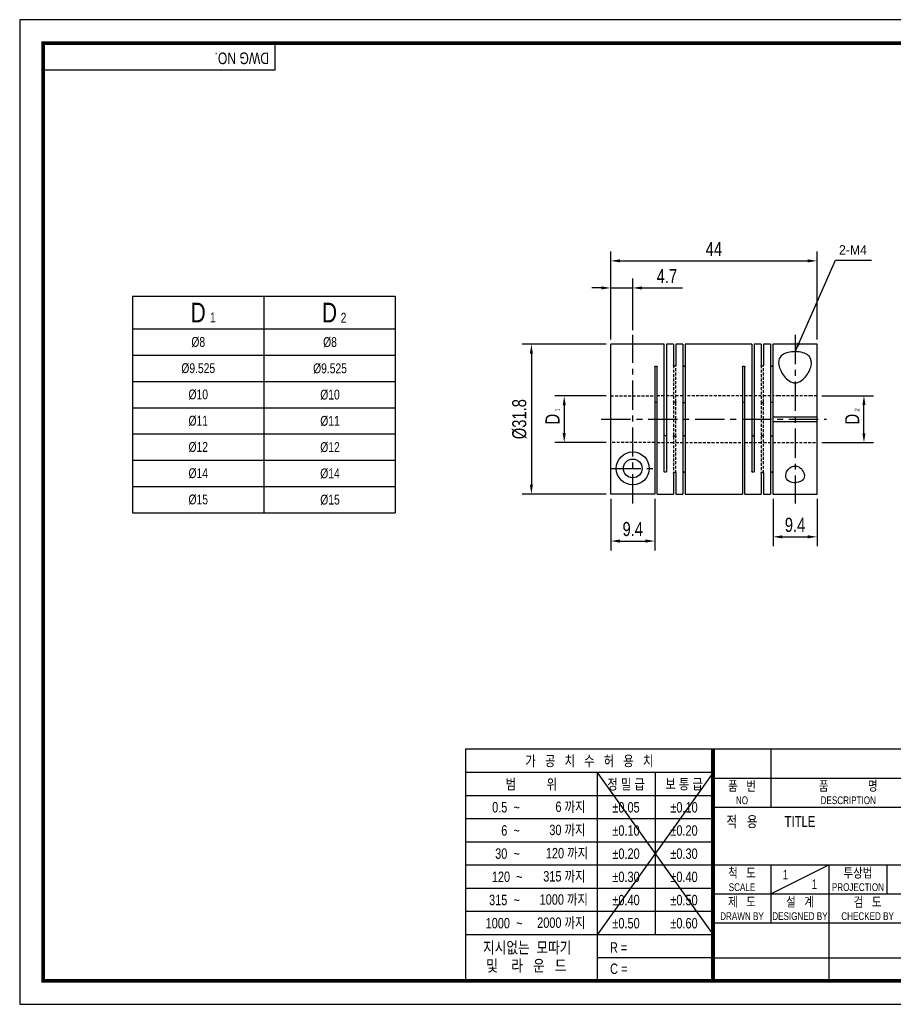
# Model space of a CAD drawing. Header units: millimetres. Extents: x 0 to 297, y 0 to 210.
# Tile 1 of 2: x 0 to 186, y 0 to 210. Entities that reach past the tile are written whole.
import ezdxf
from ezdxf.enums import TextEntityAlignment as Align

# ---------------------------------------------------------------- set-up
doc = ezdxf.new("R2010")
doc.units = ezdxf.units.MM
doc.header["$LTSCALE"] = 5
for name, pattern in [('CENTER', [2, 1.25, -0.25, 0.25, -0.25]), ('CENTER2', [1.125, 0.75, -0.125, 0.125, -0.125]), ('DASHED', [0.75, 0.5, -0.25]), ('HIDDEN', [0.375, 0.25, -0.125]), ('HIDDEN2', [0.1875, 0.125, -0.0625]), ('PHANTOM2', [1.25, 0.625, -0.125, 0.125, -0.125, 0.125, -0.125])]:
    doc.linetypes.add(name, pattern=pattern)
doc.layers.get('0').update_dxf_attribs({"linetype": 'CONTINUOUS'})
doc.layers.get('Defpoints').update_dxf_attribs({"linetype": 'CONTINUOUS'})
for name, color, linetype in [('BM', 2, 'CONTINUOUS'), ('C', 1, 'CENTER2'), ('CT', 1, 'CENTER'), ('D', 7, 'CONTINUOUS'), ('DIM', 7, 'CONTINUOUS'), ('H', 3, 'HIDDEN'), ('HD', 4, 'DASHED'), ('P', 4, 'PHANTOM2')]:
    doc.layers.add(name, color=color, linetype=linetype)
doc.styles.get("Standard").update_dxf_attribs({"font": 'Gulim.ttf', "width": 0.8, "height": 3})
doc.dimstyles.new('LIM', dxfattribs={"dimtxt": 2, "dimasz": 2, "dimexe": 2, "dimexo": 1, "dimgap": 1, "dimtad": 1, "dimdec": 3, "dimzin": 9, "dimdsep": 46, "dimtxsty": 'Standard', "dimcen": 3, "dimclrd": 1, "dimclre": 1, "dimadec": 0, "dimazin": 0, "dimtfac": 1, "dimtdec": 3, "dimtmove": 0, "dimatfit": 3, "dimfxl": 0, "dimtolj": 1, "dimtzin": 0, "dimarcsym": 0})

# ---------------------------------------------------------------- blocks, each defined once
blk = doc.blocks.new('*D115')
at = {"layer": 'Defpoints', "color": 0}
for p in [(130.7, 152.79), (126, 140.79), (130.7, 142.8)]:
    blk.add_point(p, dxfattribs=at)
at = {"layer": 'DIM', "color": 1, "lineweight": -2}
for p, q in [((126, 141.79), (126, 154.79)), ((130.7, 143.8), (130.7, 154.79)), ((124, 152.79), (122, 152.79)), ((126, 152.79), (130.7, 152.79)), ((132.7, 152.79), (141.28, 152.79))]:
    blk.add_line(p, q, dxfattribs=at)
at = {"layer": 'DIM', "color": 1}
for points in [[(124, 153.12), (124, 152.45), (126, 152.79)], [(132.7, 153.12), (132.7, 152.45), (130.7, 152.79)]]:
    blk.add_solid(points, dxfattribs=at)
at = {"layer": 'DIM', "color": 0, "insert": (137.99, 155.33), "char_height": 3, "attachment_point": 5}
blk.add_mtext('\\A1;4.7', dxfattribs=at)
blk = doc.blocks.new('*D116')
at = {"layer": 'Defpoints', "color": 0}
for p in [(170, 158.56), (126, 140.8), (170, 140.8)]:
    blk.add_point(p, dxfattribs=at)
at = {"layer": 'DIM', "color": 1, "lineweight": -2}
for p, q in [((126, 141.8), (126, 160.56)), ((170, 141.8), (170, 160.56)), ((128, 158.56), (168, 158.56))]:
    blk.add_line(p, q, dxfattribs=at)
at = {"layer": 'DIM', "color": 1}
for points in [[(128, 158.89), (128, 158.23), (126, 158.56)], [(168, 158.89), (168, 158.23), (170, 158.56)]]:
    blk.add_solid(points, dxfattribs=at)
at = {"layer": 'DIM', "color": 0, "insert": (148, 161.1), "char_height": 3, "attachment_point": 5}
blk.add_mtext('\\A1;44', dxfattribs=at)
blk = doc.blocks.new('*D117')
at = {"layer": 'Defpoints', "color": 0}
for p in [(126, 108.81), (135.4, 108.81), (135.4, 98.81)]:
    blk.add_point(p, dxfattribs=at)
at = {"layer": 'DIM', "color": 1, "lineweight": -2}
for p, q in [((126, 107.81), (126, 96.81)), ((135.4, 107.81), (135.4, 96.81)), ((128, 98.81), (133.4, 98.81))]:
    blk.add_line(p, q, dxfattribs=at)
at = {"layer": 'DIM', "color": 1}
for points in [[(128, 99.14), (128, 98.47), (126, 98.81)], [(133.4, 99.14), (133.4, 98.47), (135.4, 98.81)]]:
    blk.add_solid(points, dxfattribs=at)
at = {"layer": 'DIM', "color": 0, "insert": (130.7, 101.35), "char_height": 3, "attachment_point": 5}
blk.add_mtext('\\A1;9.4', dxfattribs=at)
blk = doc.blocks.new('*D118')
at = {"layer": 'Defpoints', "color": 0}
for p in [(126, 140.8), (109.09, 108.81), (126, 108.81)]:
    blk.add_point(p, dxfattribs=at)
at = {"layer": 'DIM', "color": 1, "lineweight": -2}
for p, q in [((125, 140.8), (107.09, 140.8)), ((109.09, 138.8), (109.09, 110.81)), ((125, 108.81), (107.09, 108.81))]:
    blk.add_line(p, q, dxfattribs=at)
at = {"layer": 'DIM', "color": 1}
for points in [[(108.76, 138.8), (109.42, 138.8), (109.09, 140.8)], [(108.76, 110.81), (109.42, 110.81), (109.09, 108.81)]]:
    blk.add_solid(points, dxfattribs=at)
at = {"layer": 'DIM', "color": 0, "insert": (106.55, 124.8), "char_height": 3, "attachment_point": 5, "rotation": 90}
blk.add_mtext('\\A1;%%C31.8', dxfattribs=at)
blk = doc.blocks.new('*D119')
at = {"layer": 'Defpoints', "color": 0}
for p in [(126, 129.77), (116.09, 119.82), (126, 119.82)]:
    blk.add_point(p, dxfattribs=at)
at = {"layer": 'DIM', "color": 1, "lineweight": -2}
for p, q in [((125, 129.77), (114.09, 129.77)), ((116.09, 127.77), (116.09, 121.82)), ((125, 119.82), (114.09, 119.82))]:
    blk.add_line(p, q, dxfattribs=at)
at = {"layer": 'DIM', "color": 1}
for points in [[(115.76, 127.77), (116.42, 127.77), (116.09, 129.77)], [(115.76, 121.82), (116.42, 121.82), (116.09, 119.82)]]:
    blk.add_solid(points, dxfattribs=at)
at = {"layer": 'DIM', "color": 0, "insert": (113.59, 124.8), "char_height": 3, "attachment_point": 5, "rotation": 90}
blk.add_mtext('\\A1;D', dxfattribs=at)
blk = doc.blocks.new('*D120')
at = {"layer": 'Defpoints', "color": 0}
for p in [(160.6, 108.8), (170, 108.8), (170, 99.7)]:
    blk.add_point(p, dxfattribs=at)
at = {"layer": 'DIM', "color": 1, "lineweight": -2}
for p, q in [((160.6, 107.8), (160.6, 97.7)), ((170, 107.8), (170, 97.7)), ((162.6, 99.7), (168, 99.7))]:
    blk.add_line(p, q, dxfattribs=at)
at = {"layer": 'DIM', "color": 1}
for points in [[(162.6, 100.03), (162.6, 99.37), (160.6, 99.7)], [(168, 100.03), (168, 99.37), (170, 99.7)]]:
    blk.add_solid(points, dxfattribs=at)
at = {"layer": 'DIM', "color": 0, "insert": (165.3, 102.24), "char_height": 3, "attachment_point": 5}
blk.add_mtext('\\A1;9.4', dxfattribs=at)
blk = doc.blocks.new('*D121')
at = {"layer": 'Defpoints', "color": 0}
for p in [(170, 129.8), (179.99, 129.8), (170, 119.8)]:
    blk.add_point(p, dxfattribs=at)
at = {"layer": 'DIM', "color": 1, "lineweight": -2}
for p, q in [((171, 129.8), (181.99, 129.8)), ((179.99, 121.8), (179.99, 127.8)), ((171, 119.8), (181.99, 119.8))]:
    blk.add_line(p, q, dxfattribs=at)
at = {"layer": 'DIM', "color": 1}
for points in [[(179.66, 127.8), (180.32, 127.8), (179.99, 129.8)], [(179.66, 121.8), (180.32, 121.8), (179.99, 119.8)]]:
    blk.add_solid(points, dxfattribs=at)
at = {"layer": 'DIM', "color": 0, "insert": (177.49, 124.8), "char_height": 3, "attachment_point": 5, "rotation": 90}
blk.add_mtext('\\A1;D', dxfattribs=at)

msp = doc.modelspace()

# ---------------------------------------------------------------- linework, layer by layer
for p, q in [((54.437, 199.2323), (54.437, 205)), ((54.437, 199.2323), (5, 199.2323)), ((24.0658, 151.0388), (24.0658, 104.8388)), ((24.0658, 151.0388), (80.0658, 151.0388)), ((80.0658, 151.0388), (80.0658, 104.8388)), ((24.0658, 104.8388), (80.0658, 104.8388)), ((95.0758, 54.437), (95.0758, 5)), ((147.8086, 54.437), (95.0758, 54.437)), ((292, 54.437), (147.8086, 54.437)), ((147.8086, 54.437), (147.8086, 5)), ((160.1679, 54.437), (160.1679, 42.0778)), ((147.8086, 49.4295), (95.0758, 49.4295)), ((147.8086, 49.4295), (123.0901, 14.8235)), ((123.0901, 49.4295), (147.8086, 14.8235)), ((123.0901, 49.4295), (123.0901, 5)), ((135.4493, 49.4295), (135.4493, 14.8235)), ((147.8086, 48.2574), (292, 48.2574)), ((147.8086, 44.4858), (95.0758, 44.4858)), ((147.8086, 42.0778), (292, 42.0778)), ((147.8086, 39.5421), (95.0758, 39.5421)), ((147.8086, 34.5984), (95.0758, 34.5984)), ((147.8086, 29.6547), (95.0758, 29.6547)), ((147.8086, 29.7185), (292, 29.7185)), ((160.1679, 23.5389), (172.5271, 29.7185)), ((160.1679, 29.7185), (160.1679, 17.3593)), ((172.5271, 29.7185), (172.5271, 5)), ((184.8864, 29.7185), (184.8864, 23.5389)), ((147.8086, 24.711), (95.0758, 24.711)), ((147.8086, 23.5389), (221.9642, 23.5389)), ((147.8086, 19.7673), (95.0758, 19.7673)), ((147.8086, 17.3593), (292, 17.3593)), ((147.8086, 14.8235), (95.0758, 14.8235)), ((147.8086, 9.8798), (123.0901, 9.8798)), ((147.8086, 9.8798), (221.9642, 9.8798))]:
    msp.add_line(p, q)
at = {"color": 4}
for p, q in [((52.0658, 151.0388), (52.0658, 104.8388)), ((24.0658, 144.0388), (80.0658, 144.0388))]:
    msp.add_line(p, q, dxfattribs=at)
at = {"color": 1}
for p, q in [((24.0658, 138.4388), (80.0658, 138.4388)), ((24.0658, 132.8388), (80.0658, 132.8388)), ((24.0658, 127.2388), (80.0658, 127.2388)), ((24.0658, 121.6388), (80.0658, 121.6388)), ((24.0658, 116.0388), (80.0658, 116.0388)), ((24.0658, 110.4388), (80.0658, 110.4388))]:
    msp.add_line(p, q, dxfattribs=at)
msp.add_lwpolyline([(297, 210), (0, 210), (0, 0), (297, 0)], close=True)
msp.add_lwpolyline([(292, 205, 0.8, 0.8, 0), (5, 205, 0.8, 0.8, 0), (5, 5, 0.8, 0.8, 0), (292, 5, 0.8, 0.8, 0)], format="xyseb", close=True)
at = {"const_width": 0.824}
msp.add_lwpolyline([(147.8086, 5), (147.8086, 54.437)], dxfattribs=at)
at = {"layer": 'BM', "linetype": 'Continuous'}
for p, q in [((137.398, 140.7993), (125.998, 140.7993)), ((126.0047, 140.7915), (125.998, 140.7993)), ((125.998, 108.8071), (125.998, 140.7915)), ((126.0047, 140.7915), (125.998, 140.7915)), ((137.398, 113.6637), (137.398, 140.7993)), ((137.898, 140.7993), (137.898, 113.6637)), ((139.398, 140.7993), (137.898, 140.7993)), ((139.398, 140.7993), (139.398, 136.2884)), ((141.398, 140.7993), (139.898, 140.7993)), ((139.898, 140.7993), (139.898, 136.2884)), ((141.398, 140.7993), (141.398, 108.7993)), ((141.898, 140.7993), (141.898, 108.7993)), ((156.098, 140.7993), (141.898, 140.7993)), ((156.098, 140.7993), (156.098, 113.6637)), ((156.598, 140.7993), (156.598, 113.6637)), ((158.098, 140.7993), (156.598, 140.7993)), ((158.098, 140.7993), (158.098, 136.2884)), ((158.598, 140.7993), (158.598, 136.2884)), ((160.098, 140.7993), (158.598, 140.7993)), ((160.098, 140.7993), (160.098, 108.7993)), ((160.598, 140.7993), (160.598, 125.2993)), ((169.998, 140.7993), (160.598, 140.7993)), ((169.998, 125.2993), (169.998, 140.7993)), ((135.398, 135.9348), (135.398, 108.8071)), ((135.898, 108.7993), (135.898, 135.9348)), ((154.098, 135.9348), (154.098, 108.7993)), ((154.598, 108.7993), (154.598, 135.9348)), ((160.598, 125.2993), (169.998, 125.2993)), ((160.598, 125.2993), (160.598, 124.7993)), ((160.598, 124.7993), (160.598, 124.2993)), ((160.598, 124.2993), (169.998, 124.2993)), ((160.598, 124.2993), (160.598, 108.7993)), ((169.998, 108.7993), (169.998, 124.2993)), ((139.398, 113.3102), (139.398, 108.7993)), ((139.898, 113.3102), (139.898, 108.7993)), ((158.098, 113.3102), (158.098, 108.7993)), ((158.598, 113.3102), (158.598, 108.7993)), ((135.398, 108.8071), (125.998, 108.8071)), ((135.898, 108.7993), (139.398, 108.7993)), ((139.898, 108.7993), (141.398, 108.7993)), ((141.898, 108.7993), (154.098, 108.7993)), ((154.598, 108.7993), (158.098, 108.7993)), ((158.598, 108.7993), (160.098, 108.7993)), ((160.598, 108.7993), (169.998, 108.7993))]:
    msp.add_line(p, q, dxfattribs=at)
for radius in [3.5, 2]:
    msp.add_circle((130.698, 114.2993), radius, dxfattribs=at)
msp.add_arc((151.277, 124.7993), 18.7209, 358.469559, 1.530441, dxfattribs=at)
for points, knots in [([(161.798, 136.872), (161.798, 137.236), (161.8704, 137.5694), (162.2077, 138.177), (162.4729, 138.4408), (163.2001, 138.8569), (163.6619, 139.0079), (164.6885, 139.1827), (165.2551, 139.2081), (166.3534, 139.1295), (166.8722, 139.0256), (167.7344, 138.6985), (168.0796, 138.4744), (168.8107, 137.6548), (168.8872, 136.9413), (168.5445, 135.4037), (168.1434, 134.5846), (167.2108, 133.4637), (166.8374, 133.1002), (166.1345, 132.7116), (165.8768, 132.6126), (165.3319, 132.5264), (165.0473, 132.5434), (164.2529, 132.7547), (163.8099, 133.0811), (163.0902, 133.7795), (162.7959, 134.1713), (162.0804, 135.341), (161.798, 136.144), (161.798, 136.872)], [0, 0, 0, 0, 0.0625, 0.0625, 0.125, 0.125, 0.1875, 0.1875, 0.25, 0.25, 0.3125, 0.3125, 0.375, 0.375, 0.5, 0.5, 0.625, 0.625, 0.6875, 0.6875, 0.71875, 0.71875, 0.75, 0.75, 0.8125, 0.8125, 0.875, 0.875, 1, 1, 1, 1]), ([(135.398, 135.9348), (135.398, 135.9549), (135.4028, 135.9752), (135.4121, 135.9941), (135.4213, 136.013), (135.4353, 136.0309), (135.4528, 136.0464), (135.4702, 136.062), (135.4917, 136.0756), (135.5154, 136.0861), (135.5392, 136.0966), (135.5658, 136.1043), (135.5931, 136.1087), (135.611, 136.1115), (135.6296, 136.113), (135.648, 136.113), (135.676, 136.113), (135.7043, 136.1096), (135.7307, 136.103), (135.7571, 136.0965), (135.7823, 136.0866), (135.8042, 136.0742), (135.826, 136.0618), (135.8451, 136.0465), (135.86, 136.0296), (135.8748, 136.0127), (135.8857, 135.9937), (135.8919, 135.9742), (135.8959, 135.9613), (135.898, 135.9481), (135.898, 135.9348)], [0, 0, 0, 0, 0.10746653, 0.10746653, 0.10746653, 0.21493363, 0.21493363, 0.21493363, 0.32239361, 0.32239361, 0.32239361, 0.42985667, 0.42985667, 0.42985667, 0.49999995, 0.49999995, 0.49999995, 0.60746735, 0.60746735, 0.60746735, 0.71493481, 0.71493481, 0.71493481, 0.82240115, 0.82240115, 0.82240115, 0.9298628, 0.9298628, 0.9298628, 1, 1, 1, 1]), ([(139.898, 136.2884), (139.898, 136.2689), (139.8931, 136.2491), (139.8839, 136.2306), (139.8746, 136.2122), (139.8607, 136.1945), (139.8432, 136.1792), (139.8257, 136.1638), (139.8042, 136.1503), (139.7805, 136.1398), (139.7568, 136.1294), (139.7302, 136.1217), (139.7029, 136.1173), (139.6849, 136.1145), (139.6664, 136.113), (139.648, 136.113), (139.62, 136.113), (139.5916, 136.1164), (139.5652, 136.123), (139.5388, 136.1295), (139.5137, 136.1393), (139.4918, 136.1517), (139.47, 136.164), (139.4508, 136.1791), (139.436, 136.1958), (139.4212, 136.2124), (139.4102, 136.2311), (139.4041, 136.2501), (139.4, 136.2627), (139.398, 136.2756), (139.398, 136.2884)], [0, 0, 0, 0, 0.10746653, 0.10746653, 0.10746653, 0.21493363, 0.21493363, 0.21493363, 0.32239361, 0.32239361, 0.32239361, 0.42985667, 0.42985667, 0.42985667, 0.49999995, 0.49999995, 0.49999995, 0.60746735, 0.60746735, 0.60746735, 0.71493481, 0.71493481, 0.71493481, 0.82240115, 0.82240115, 0.82240115, 0.9298628, 0.9298628, 0.9298628, 1, 1, 1, 1]), ([(141.398, 136.2884), (141.398, 136.2689), (141.4028, 136.2491), (141.4121, 136.2306), (141.4213, 136.2122), (141.4353, 136.1945), (141.4528, 136.1792), (141.4702, 136.1638), (141.4917, 136.1503), (141.5154, 136.1398), (141.5392, 136.1294), (141.5658, 136.1217), (141.5931, 136.1173), (141.611, 136.1145), (141.6296, 136.113), (141.648, 136.113), (141.676, 136.113), (141.7043, 136.1164), (141.7307, 136.123), (141.7571, 136.1295), (141.7823, 136.1393), (141.8042, 136.1517), (141.826, 136.164), (141.8451, 136.1791), (141.86, 136.1958), (141.8748, 136.2124), (141.8857, 136.2311), (141.8919, 136.2501), (141.8959, 136.2627), (141.898, 136.2756), (141.898, 136.2884)], [0, 0, 0, 0, 0.10746653, 0.10746653, 0.10746653, 0.21493363, 0.21493363, 0.21493363, 0.32239361, 0.32239361, 0.32239361, 0.42985667, 0.42985667, 0.42985667, 0.49999995, 0.49999995, 0.49999995, 0.60746735, 0.60746735, 0.60746735, 0.71493481, 0.71493481, 0.71493481, 0.82240115, 0.82240115, 0.82240115, 0.9298628, 0.9298628, 0.9298628, 1, 1, 1, 1]), ([(154.098, 135.9348), (154.098, 135.9549), (154.1028, 135.9752), (154.1121, 135.9941), (154.1213, 136.013), (154.1353, 136.0309), (154.1528, 136.0464), (154.1702, 136.062), (154.1917, 136.0756), (154.2154, 136.0861), (154.2392, 136.0966), (154.2658, 136.1043), (154.2931, 136.1087), (154.311, 136.1115), (154.3296, 136.113), (154.348, 136.113), (154.376, 136.113), (154.4043, 136.1096), (154.4307, 136.103), (154.4571, 136.0965), (154.4823, 136.0866), (154.5042, 136.0742), (154.526, 136.0618), (154.5451, 136.0465), (154.56, 136.0296), (154.5748, 136.0127), (154.5857, 135.9937), (154.5919, 135.9742), (154.5959, 135.9613), (154.598, 135.9481), (154.598, 135.9348)], [0, 0, 0, 0, 0.10746653, 0.10746653, 0.10746653, 0.21493363, 0.21493363, 0.21493363, 0.32239361, 0.32239361, 0.32239361, 0.42985667, 0.42985667, 0.42985667, 0.49999995, 0.49999995, 0.49999995, 0.60746735, 0.60746735, 0.60746735, 0.71493481, 0.71493481, 0.71493481, 0.82240115, 0.82240115, 0.82240115, 0.9298628, 0.9298628, 0.9298628, 1, 1, 1, 1]), ([(158.598, 136.2884), (158.598, 136.2689), (158.5931, 136.2491), (158.5839, 136.2306), (158.5746, 136.2122), (158.5607, 136.1945), (158.5432, 136.1792), (158.5257, 136.1638), (158.5042, 136.1503), (158.4805, 136.1398), (158.4568, 136.1294), (158.4302, 136.1217), (158.4029, 136.1173), (158.3849, 136.1145), (158.3664, 136.113), (158.348, 136.113), (158.32, 136.113), (158.2916, 136.1164), (158.2652, 136.123), (158.2388, 136.1295), (158.2137, 136.1393), (158.1918, 136.1517), (158.17, 136.164), (158.1508, 136.1791), (158.136, 136.1958), (158.1212, 136.2124), (158.1102, 136.2311), (158.1041, 136.2501), (158.1, 136.2627), (158.098, 136.2756), (158.098, 136.2884)], [0, 0, 0, 0, 0.10746653, 0.10746653, 0.10746653, 0.21493363, 0.21493363, 0.21493363, 0.32239361, 0.32239361, 0.32239361, 0.42985667, 0.42985667, 0.42985667, 0.49999995, 0.49999995, 0.49999995, 0.60746735, 0.60746735, 0.60746735, 0.71493481, 0.71493481, 0.71493481, 0.82240115, 0.82240115, 0.82240115, 0.9298628, 0.9298628, 0.9298628, 1, 1, 1, 1]), ([(160.098, 136.2884), (160.098, 136.2689), (160.1028, 136.2491), (160.1121, 136.2306), (160.1213, 136.2122), (160.1353, 136.1945), (160.1528, 136.1792), (160.1702, 136.1638), (160.1917, 136.1503), (160.2154, 136.1398), (160.2392, 136.1294), (160.2658, 136.1217), (160.2931, 136.1173), (160.311, 136.1145), (160.3296, 136.113), (160.348, 136.113), (160.376, 136.113), (160.4043, 136.1164), (160.4307, 136.123), (160.4571, 136.1295), (160.4823, 136.1393), (160.5042, 136.1517), (160.526, 136.164), (160.5451, 136.1791), (160.56, 136.1958), (160.5748, 136.2124), (160.5857, 136.2311), (160.5919, 136.2501), (160.5959, 136.2627), (160.598, 136.2756), (160.598, 136.2884)], [0, 0, 0, 0, 0.10746653, 0.10746653, 0.10746653, 0.21493363, 0.21493363, 0.21493363, 0.32239361, 0.32239361, 0.32239361, 0.42985667, 0.42985667, 0.42985667, 0.49999995, 0.49999995, 0.49999995, 0.60746735, 0.60746735, 0.60746735, 0.71493481, 0.71493481, 0.71493481, 0.82240115, 0.82240115, 0.82240115, 0.9298628, 0.9298628, 0.9298628, 1, 1, 1, 1]), ([(135.898, 128.1536), (135.898, 128.1679), (135.8957, 128.1822), (135.8913, 128.196), (135.8849, 128.216), (135.8737, 128.2353), (135.8586, 128.2524), (135.8435, 128.2694), (135.8242, 128.2847), (135.8022, 128.297), (135.7802, 128.3093), (135.7549, 128.319), (135.7284, 128.3254), (135.7027, 128.3316), (135.6751, 128.3348), (135.648, 128.3348), (135.62, 128.3348), (135.5916, 128.3314), (135.5652, 128.3248), (135.5388, 128.3183), (135.5137, 128.3084), (135.4918, 128.2959), (135.47, 128.2834), (135.4508, 128.268), (135.436, 128.2508), (135.4212, 128.2336), (135.4102, 128.2143), (135.4041, 128.1942), (135.4, 128.181), (135.398, 128.1673), (135.398, 128.1536)], [0, 0, 0, 0, 0.07385019, 0.07385019, 0.07385019, 0.18134979, 0.18134979, 0.18134979, 0.28868315, 0.28868315, 0.28868315, 0.39601847, 0.39601847, 0.39601847, 0.50020386, 0.50020386, 0.50020386, 0.60760082, 0.60760082, 0.60760082, 0.71499834, 0.71499834, 0.71499834, 0.82238443, 0.82238443, 0.82238443, 0.92972247, 0.92972247, 0.92972247, 1, 1, 1, 1]), ([(141.398, 128.5072), (141.398, 128.5067), (141.398, 128.5063), (141.398, 128.5059), (141.3982, 128.487), (141.4033, 128.4678), (141.4128, 128.4498), (141.4222, 128.4318), (141.4364, 128.4145), (141.4541, 128.3994), (141.4717, 128.3844), (141.4933, 128.3711), (141.5172, 128.3609), (141.541, 128.3506), (141.5677, 128.343), (141.595, 128.3388), (141.6124, 128.3362), (141.6302, 128.3348), (141.648, 128.3348), (141.676, 128.3348), (141.7043, 128.3382), (141.7307, 128.3448), (141.7571, 128.3513), (141.7823, 128.3611), (141.8041, 128.3733), (141.826, 128.3856), (141.8451, 128.4005), (141.86, 128.4169), (141.8748, 128.4333), (141.8857, 128.4515), (141.8919, 128.47), (141.8959, 128.4823), (141.898, 128.4948), (141.898, 128.5072)], [0, 0, 0, 0, 0.00244019, 0.00244019, 0.00244019, 0.11011942, 0.11011942, 0.11011942, 0.21754041, 0.21754041, 0.21754041, 0.32485859, 0.32485859, 0.32485859, 0.4322099, 0.4322099, 0.4322099, 0.49976109, 0.49976109, 0.49976109, 0.60715566, 0.60715566, 0.60715566, 0.71455079, 0.71455079, 0.71455079, 0.82193449, 0.82193449, 0.82193449, 0.92927014, 0.92927014, 0.92927014, 1, 1, 1, 1]), ([(154.598, 128.1536), (154.598, 128.1541), (154.598, 128.1546), (154.598, 128.1551), (154.5978, 128.1758), (154.5927, 128.1967), (154.5832, 128.216), (154.5737, 128.2352), (154.5596, 128.2534), (154.5419, 128.269), (154.5242, 128.2846), (154.5026, 128.2982), (154.4788, 128.3086), (154.455, 128.319), (154.4283, 128.3266), (154.4009, 128.3308), (154.3836, 128.3335), (154.3657, 128.3348), (154.348, 128.3348), (154.32, 128.3348), (154.2916, 128.3314), (154.2652, 128.3248), (154.2388, 128.3183), (154.2137, 128.3084), (154.1918, 128.2959), (154.17, 128.2834), (154.1508, 128.268), (154.136, 128.2508), (154.1212, 128.2336), (154.1102, 128.2143), (154.1041, 128.1942), (154.1, 128.181), (154.098, 128.1673), (154.098, 128.1536)], [0, 0, 0, 0, 0.00244019, 0.00244019, 0.00244019, 0.11011942, 0.11011942, 0.11011942, 0.21754041, 0.21754041, 0.21754041, 0.32485859, 0.32485859, 0.32485859, 0.4322099, 0.4322099, 0.4322099, 0.49976109, 0.49976109, 0.49976109, 0.60715566, 0.60715566, 0.60715566, 0.71455079, 0.71455079, 0.71455079, 0.82193449, 0.82193449, 0.82193449, 0.92927014, 0.92927014, 0.92927014, 1, 1, 1, 1]), ([(160.598, 128.5072), (160.598, 128.4884), (160.5932, 128.4692), (160.5839, 128.4512), (160.5747, 128.4331), (160.5607, 128.4158), (160.5433, 128.4006), (160.5258, 128.3854), (160.5043, 128.3721), (160.4806, 128.3617), (160.4569, 128.3512), (160.4303, 128.3435), (160.4031, 128.3392), (160.385, 128.3363), (160.3665, 128.3348), (160.348, 128.3348), (160.32, 128.3348), (160.2916, 128.3382), (160.2652, 128.3448), (160.2388, 128.3513), (160.2137, 128.3611), (160.1918, 128.3733), (160.17, 128.3856), (160.1508, 128.4005), (160.136, 128.4169), (160.1212, 128.4333), (160.1102, 128.4515), (160.1041, 128.47), (160.1, 128.4823), (160.098, 128.4948), (160.098, 128.5072)], [0, 0, 0, 0, 0.10738314, 0.10738314, 0.10738314, 0.21477214, 0.21477214, 0.21477214, 0.3220884, 0.3220884, 0.3220884, 0.42943603, 0.42943603, 0.42943603, 0.49977251, 0.49977251, 0.49977251, 0.60716463, 0.60716463, 0.60716463, 0.71455731, 0.71455731, 0.71455731, 0.82193855, 0.82193855, 0.82193855, 0.92927175, 0.92927175, 0.92927175, 1, 1, 1, 1]), ([(137.898, 121.445), (137.898, 121.4445), (137.898, 121.444), (137.898, 121.4435), (137.8978, 121.4227), (137.8927, 121.4018), (137.8832, 121.3826), (137.8737, 121.3633), (137.8596, 121.3452), (137.8419, 121.3296), (137.8242, 121.3139), (137.8026, 121.3004), (137.7788, 121.29), (137.755, 121.2796), (137.7283, 121.272), (137.7009, 121.2678), (137.6836, 121.2651), (137.6657, 121.2638), (137.648, 121.2638), (137.62, 121.2638), (137.5916, 121.2672), (137.5652, 121.2737), (137.5388, 121.2803), (137.5137, 121.2902), (137.4918, 121.3027), (137.47, 121.3152), (137.4508, 121.3306), (137.436, 121.3478), (137.4212, 121.3649), (137.4102, 121.3843), (137.4041, 121.4043), (137.4, 121.4176), (137.398, 121.4313), (137.398, 121.445)], [0, 0, 0, 0, 0.00244019, 0.00244019, 0.00244019, 0.11011942, 0.11011942, 0.11011942, 0.21754041, 0.21754041, 0.21754041, 0.32485859, 0.32485859, 0.32485859, 0.4322099, 0.4322099, 0.4322099, 0.49976109, 0.49976109, 0.49976109, 0.60715566, 0.60715566, 0.60715566, 0.71455079, 0.71455079, 0.71455079, 0.82193449, 0.82193449, 0.82193449, 0.92927014, 0.92927014, 0.92927014, 1, 1, 1, 1]), ([(141.898, 121.0914), (141.898, 121.0918), (141.898, 121.0923), (141.898, 121.0927), (141.8978, 121.1115), (141.8927, 121.1308), (141.8832, 121.1488), (141.8737, 121.1668), (141.8596, 121.1841), (141.8419, 121.1991), (141.8242, 121.2142), (141.8026, 121.2274), (141.7788, 121.2377), (141.755, 121.248), (141.7283, 121.2556), (141.7009, 121.2597), (141.6836, 121.2624), (141.6657, 121.2638), (141.648, 121.2638), (141.62, 121.2638), (141.5916, 121.2603), (141.5652, 121.2538), (141.5388, 121.2473), (141.5137, 121.2375), (141.4918, 121.2252), (141.47, 121.213), (141.4508, 121.198), (141.436, 121.1817), (141.4212, 121.1653), (141.4102, 121.1471), (141.4041, 121.1285), (141.4, 121.1163), (141.398, 121.1038), (141.398, 121.0914)], [0, 0, 0, 0, 0.00244019, 0.00244019, 0.00244019, 0.11011942, 0.11011942, 0.11011942, 0.21754041, 0.21754041, 0.21754041, 0.32485859, 0.32485859, 0.32485859, 0.4322099, 0.4322099, 0.4322099, 0.49976109, 0.49976109, 0.49976109, 0.60715566, 0.60715566, 0.60715566, 0.71455079, 0.71455079, 0.71455079, 0.82193449, 0.82193449, 0.82193449, 0.92927014, 0.92927014, 0.92927014, 1, 1, 1, 1]), ([(156.098, 121.445), (156.098, 121.4445), (156.098, 121.444), (156.098, 121.4435), (156.0982, 121.4227), (156.1033, 121.4018), (156.1128, 121.3826), (156.1222, 121.3633), (156.1364, 121.3452), (156.1541, 121.3296), (156.1717, 121.3139), (156.1933, 121.3004), (156.2172, 121.29), (156.241, 121.2796), (156.2677, 121.272), (156.295, 121.2678), (156.3124, 121.2651), (156.3302, 121.2638), (156.348, 121.2638), (156.376, 121.2638), (156.4043, 121.2672), (156.4307, 121.2737), (156.4571, 121.2803), (156.4823, 121.2902), (156.5041, 121.3027), (156.526, 121.3152), (156.5451, 121.3306), (156.56, 121.3478), (156.5748, 121.3649), (156.5857, 121.3843), (156.5919, 121.4043), (156.5959, 121.4176), (156.598, 121.4313), (156.598, 121.445)], [0, 0, 0, 0, 0.00244019, 0.00244019, 0.00244019, 0.11011942, 0.11011942, 0.11011942, 0.21754041, 0.21754041, 0.21754041, 0.32485859, 0.32485859, 0.32485859, 0.4322099, 0.4322099, 0.4322099, 0.49976109, 0.49976109, 0.49976109, 0.60715566, 0.60715566, 0.60715566, 0.71455079, 0.71455079, 0.71455079, 0.82193449, 0.82193449, 0.82193449, 0.92927014, 0.92927014, 0.92927014, 1, 1, 1, 1]), ([(160.098, 121.0914), (160.098, 121.0918), (160.098, 121.0923), (160.098, 121.0927), (160.0982, 121.1115), (160.1033, 121.1308), (160.1128, 121.1488), (160.1222, 121.1668), (160.1364, 121.1841), (160.1541, 121.1991), (160.1717, 121.2142), (160.1933, 121.2274), (160.2172, 121.2377), (160.241, 121.248), (160.2677, 121.2556), (160.295, 121.2597), (160.3124, 121.2624), (160.3302, 121.2638), (160.348, 121.2638), (160.376, 121.2638), (160.4043, 121.2603), (160.4307, 121.2538), (160.4571, 121.2473), (160.4823, 121.2375), (160.5041, 121.2252), (160.526, 121.213), (160.5451, 121.198), (160.56, 121.1817), (160.5748, 121.1653), (160.5857, 121.1471), (160.5919, 121.1285), (160.5959, 121.1163), (160.598, 121.1038), (160.598, 121.0914)], [0, 0, 0, 0, 0.00244128, 0.00244128, 0.00244128, 0.11016858, 0.11016858, 0.11016858, 0.21763752, 0.21763752, 0.21763752, 0.32500361, 0.32500361, 0.32500361, 0.43240284, 0.43240284, 0.43240284, 0.49998419, 0.49998419, 0.49998419, 0.60742835, 0.60742835, 0.60742835, 0.71487308, 0.71487308, 0.71487308, 0.82230636, 0.82230636, 0.82230636, 0.92969158, 0.92969158, 0.92969158, 1, 1, 1, 1]), ([(137.898, 113.6637), (137.898, 113.6436), (137.8931, 113.6233), (137.8839, 113.6045), (137.8746, 113.5856), (137.8607, 113.5677), (137.8432, 113.5521), (137.8257, 113.5366), (137.8042, 113.523), (137.7805, 113.5125), (137.7568, 113.502), (137.7302, 113.4942), (137.7029, 113.4899), (137.6849, 113.487), (137.6664, 113.4856), (137.648, 113.4856), (137.62, 113.4856), (137.5916, 113.489), (137.5652, 113.4955), (137.5388, 113.5021), (137.5137, 113.512), (137.4918, 113.5244), (137.47, 113.5368), (137.4508, 113.5521), (137.436, 113.569), (137.4212, 113.5859), (137.4102, 113.6048), (137.4041, 113.6244), (137.4, 113.6372), (137.398, 113.6505), (137.398, 113.6637)], [0, 0, 0, 0, 0.10746653, 0.10746653, 0.10746653, 0.21493363, 0.21493363, 0.21493363, 0.32239361, 0.32239361, 0.32239361, 0.42985667, 0.42985667, 0.42985667, 0.49999995, 0.49999995, 0.49999995, 0.60746735, 0.60746735, 0.60746735, 0.71493481, 0.71493481, 0.71493481, 0.82240115, 0.82240115, 0.82240115, 0.9298628, 0.9298628, 0.9298628, 1, 1, 1, 1]), ([(139.398, 113.3102), (139.398, 113.3297), (139.4028, 113.3495), (139.4121, 113.3679), (139.4213, 113.3864), (139.4353, 113.4041), (139.4528, 113.4194), (139.4702, 113.4348), (139.4917, 113.4483), (139.5154, 113.4587), (139.5392, 113.4692), (139.5658, 113.4769), (139.5931, 113.4813), (139.611, 113.4841), (139.6296, 113.4856), (139.648, 113.4856), (139.676, 113.4856), (139.7043, 113.4822), (139.7307, 113.4756), (139.7571, 113.4691), (139.7823, 113.4592), (139.8042, 113.4469), (139.826, 113.4346), (139.8451, 113.4195), (139.86, 113.4028), (139.8748, 113.3862), (139.8857, 113.3675), (139.8919, 113.3485), (139.8959, 113.3359), (139.898, 113.323), (139.898, 113.3102)], [0, 0, 0, 0, 0.10746653, 0.10746653, 0.10746653, 0.21493363, 0.21493363, 0.21493363, 0.32239361, 0.32239361, 0.32239361, 0.42985667, 0.42985667, 0.42985667, 0.49999995, 0.49999995, 0.49999995, 0.60746735, 0.60746735, 0.60746735, 0.71493481, 0.71493481, 0.71493481, 0.82240115, 0.82240115, 0.82240115, 0.9298628, 0.9298628, 0.9298628, 1, 1, 1, 1]), ([(141.898, 113.3102), (141.898, 113.3297), (141.8931, 113.3495), (141.8839, 113.3679), (141.8746, 113.3864), (141.8607, 113.4041), (141.8432, 113.4194), (141.8257, 113.4348), (141.8042, 113.4483), (141.7805, 113.4587), (141.7568, 113.4692), (141.7302, 113.4769), (141.7029, 113.4813), (141.6849, 113.4841), (141.6664, 113.4856), (141.648, 113.4856), (141.62, 113.4856), (141.5916, 113.4822), (141.5652, 113.4756), (141.5388, 113.4691), (141.5137, 113.4592), (141.4918, 113.4469), (141.47, 113.4346), (141.4508, 113.4195), (141.436, 113.4028), (141.4212, 113.3862), (141.4102, 113.3675), (141.4041, 113.3485), (141.4, 113.3359), (141.398, 113.323), (141.398, 113.3102)], [0, 0, 0, 0, 0.10746653, 0.10746653, 0.10746653, 0.21493363, 0.21493363, 0.21493363, 0.32239361, 0.32239361, 0.32239361, 0.42985667, 0.42985667, 0.42985667, 0.49999995, 0.49999995, 0.49999995, 0.60746735, 0.60746735, 0.60746735, 0.71493481, 0.71493481, 0.71493481, 0.82240115, 0.82240115, 0.82240115, 0.9298628, 0.9298628, 0.9298628, 1, 1, 1, 1]), ([(156.598, 113.6637), (156.598, 113.6436), (156.5931, 113.6233), (156.5839, 113.6045), (156.5746, 113.5856), (156.5607, 113.5677), (156.5432, 113.5521), (156.5257, 113.5366), (156.5042, 113.523), (156.4805, 113.5125), (156.4568, 113.502), (156.4302, 113.4942), (156.4029, 113.4899), (156.3849, 113.487), (156.3664, 113.4856), (156.348, 113.4856), (156.32, 113.4856), (156.2916, 113.489), (156.2652, 113.4955), (156.2388, 113.5021), (156.2137, 113.512), (156.1918, 113.5244), (156.17, 113.5368), (156.1508, 113.5521), (156.136, 113.569), (156.1212, 113.5859), (156.1102, 113.6048), (156.1041, 113.6244), (156.1, 113.6372), (156.098, 113.6505), (156.098, 113.6637)], [0, 0, 0, 0, 0.10746653, 0.10746653, 0.10746653, 0.21493363, 0.21493363, 0.21493363, 0.32239361, 0.32239361, 0.32239361, 0.42985667, 0.42985667, 0.42985667, 0.49999995, 0.49999995, 0.49999995, 0.60746735, 0.60746735, 0.60746735, 0.71493481, 0.71493481, 0.71493481, 0.82240115, 0.82240115, 0.82240115, 0.9298628, 0.9298628, 0.9298628, 1, 1, 1, 1]), ([(158.098, 113.3102), (158.098, 113.3297), (158.1028, 113.3495), (158.1121, 113.3679), (158.1213, 113.3864), (158.1353, 113.4041), (158.1528, 113.4194), (158.1702, 113.4348), (158.1917, 113.4483), (158.2154, 113.4587), (158.2392, 113.4692), (158.2658, 113.4769), (158.2931, 113.4813), (158.311, 113.4841), (158.3296, 113.4856), (158.348, 113.4856), (158.376, 113.4856), (158.4043, 113.4822), (158.4307, 113.4756), (158.4571, 113.4691), (158.4823, 113.4592), (158.5042, 113.4469), (158.526, 113.4346), (158.5451, 113.4195), (158.56, 113.4028), (158.5748, 113.3862), (158.5857, 113.3675), (158.5919, 113.3485), (158.5959, 113.3359), (158.598, 113.323), (158.598, 113.3102)], [0, 0, 0, 0, 0.10746653, 0.10746653, 0.10746653, 0.21493363, 0.21493363, 0.21493363, 0.32239361, 0.32239361, 0.32239361, 0.42985667, 0.42985667, 0.42985667, 0.49999995, 0.49999995, 0.49999995, 0.60746735, 0.60746735, 0.60746735, 0.71493481, 0.71493481, 0.71493481, 0.82240115, 0.82240115, 0.82240115, 0.9298628, 0.9298628, 0.9298628, 1, 1, 1, 1]), ([(160.598, 113.3102), (160.598, 113.3297), (160.5931, 113.3495), (160.5839, 113.3679), (160.5746, 113.3864), (160.5607, 113.4041), (160.5432, 113.4194), (160.5257, 113.4348), (160.5042, 113.4483), (160.4805, 113.4587), (160.4568, 113.4692), (160.4302, 113.4769), (160.4029, 113.4813), (160.3849, 113.4841), (160.3664, 113.4856), (160.348, 113.4856), (160.32, 113.4856), (160.2916, 113.4822), (160.2652, 113.4756), (160.2388, 113.4691), (160.2137, 113.4592), (160.1918, 113.4469), (160.17, 113.4346), (160.1508, 113.4195), (160.136, 113.4028), (160.1212, 113.3862), (160.1102, 113.3675), (160.1041, 113.3485), (160.1, 113.3359), (160.098, 113.323), (160.098, 113.3102)], [0, 0, 0, 0, 0.10746653, 0.10746653, 0.10746653, 0.21493363, 0.21493363, 0.21493363, 0.32239361, 0.32239361, 0.32239361, 0.42985667, 0.42985667, 0.42985667, 0.49999995, 0.49999995, 0.49999995, 0.60746735, 0.60746735, 0.60746735, 0.71493481, 0.71493481, 0.71493481, 0.82240115, 0.82240115, 0.82240115, 0.9298628, 0.9298628, 0.9298628, 1, 1, 1, 1]), ([(167.298, 112.7266), (167.298, 113.1336), (167.1422, 113.5645), (166.6971, 114.1544), (166.5089, 114.3451), (166.0424, 114.6558), (165.7559, 114.7755), (165.1432, 114.8337), (164.8256, 114.7652), (164.3021, 114.5139), (164.0861, 114.3389), (163.5582, 113.7685), (163.3623, 113.3361), (163.2593, 112.5182), (163.3618, 112.118), (163.9766, 111.4977), (164.5248, 111.2783), (165.7562, 111.2172), (166.3754, 111.3801), (167.1312, 111.9371), (167.298, 112.3196), (167.298, 112.7266)], [0, 0, 0, 0, 0.125, 0.125, 0.1875, 0.1875, 0.25, 0.25, 0.3125, 0.3125, 0.375, 0.375, 0.5, 0.5, 0.625, 0.625, 0.75, 0.75, 0.875, 0.875, 1, 1, 1, 1])]:
    msp.add_open_spline(points, degree=3, knots=knots, dxfattribs=at)
at = {"layer": 'C'}
msp.add_line((147.8086, 49.4295), (147.8086, 49.3961), dxfattribs=at)
at = {"layer": 'CT'}
for p, q in [((130.698, 106.8071), (130.698, 142.7993)), ((165.298, 142.7993), (165.298, 106.7993)), ((123.998, 124.7993), (171.998, 124.7993)), ((126.198, 114.2993), (135.198, 114.2993))]:
    msp.add_line(p, q, dxfattribs=at)
at = {"layer": 'DIM', "color": 1}
msp.add_line((169.998, 141.7993), (169.998, 151.3896), dxfattribs=at)
at = {"layer": 'H'}
msp.add_line((147.8086, 49.3128), (147.8086, 49.2711), dxfattribs=at)
at = {"layer": 'HD', "linetype": 'HIDDEN2'}
for p, q in [((139.398, 136.2884), (139.398, 128.5072)), ((139.898, 128.5072), (139.898, 136.2884)), ((158.098, 136.2884), (158.098, 128.5072)), ((158.598, 128.5072), (158.598, 136.2884)), ((125.998, 129.7742), (135.398, 129.7742)), ((137.398, 129.7993), (135.398, 129.7993)), ((139.398, 129.7993), (137.898, 129.7993)), ((139.398, 128.5072), (139.398, 121.0914)), ((141.398, 129.7993), (139.898, 129.7993)), ((139.898, 121.0914), (139.898, 128.5072)), ((156.098, 129.7993), (141.898, 129.7993)), ((158.098, 129.7993), (156.598, 129.7993)), ((158.098, 128.5072), (158.098, 121.0914)), ((160.098, 129.7993), (158.598, 129.7993)), ((158.598, 121.0914), (158.598, 128.5072)), ((161.798, 129.7993), (160.598, 129.7993)), ((168.798, 129.7993), (161.798, 129.7993)), ((169.998, 129.7993), (168.798, 129.7993)), ((135.398, 119.8243), (125.998, 119.8243)), ((135.898, 119.7993), (139.398, 119.7993)), ((139.398, 121.0914), (139.398, 113.3102)), ((139.898, 113.3102), (139.898, 121.0914)), ((139.898, 119.7993), (141.398, 119.7993)), ((141.898, 119.7993), (154.098, 119.7993)), ((154.598, 119.7993), (158.098, 119.7993)), ((158.098, 121.0914), (158.098, 113.3102)), ((158.598, 113.3102), (158.598, 121.0914)), ((158.598, 119.7993), (160.098, 119.7993)), ((160.598, 119.7993), (169.998, 119.7993))]:
    msp.add_line(p, q, dxfattribs=at)
for points in [[(139.898, 128.5072), (139.898, 128.5067), (139.898, 128.5063), (139.898, 128.5059), (139.8978, 128.487), (139.8927, 128.4678), (139.8832, 128.4498), (139.8737, 128.4318), (139.8596, 128.4145), (139.8419, 128.3994), (139.8242, 128.3844), (139.8026, 128.3711), (139.7788, 128.3609), (139.755, 128.3506), (139.7283, 128.343), (139.7009, 128.3388), (139.6836, 128.3362), (139.6657, 128.3348), (139.648, 128.3348), (139.62, 128.3348), (139.5916, 128.3382), (139.5652, 128.3448), (139.5388, 128.3513), (139.5137, 128.3611), (139.4918, 128.3733), (139.47, 128.3856), (139.4508, 128.4005), (139.436, 128.4169), (139.4212, 128.4333), (139.4102, 128.4515), (139.4041, 128.47), (139.4, 128.4823), (139.398, 128.4948), (139.398, 128.5072)], [(158.098, 128.5072), (158.098, 128.5067), (158.098, 128.5063), (158.098, 128.5059), (158.0982, 128.487), (158.1033, 128.4678), (158.1128, 128.4498), (158.1222, 128.4318), (158.1364, 128.4145), (158.1541, 128.3994), (158.1717, 128.3844), (158.1933, 128.3711), (158.2172, 128.3609), (158.241, 128.3506), (158.2677, 128.343), (158.295, 128.3388), (158.3124, 128.3362), (158.3302, 128.3348), (158.348, 128.3348), (158.376, 128.3348), (158.4043, 128.3382), (158.4307, 128.3448), (158.4571, 128.3513), (158.4823, 128.3611), (158.5041, 128.3733), (158.526, 128.3856), (158.5451, 128.4005), (158.56, 128.4169), (158.5748, 128.4333), (158.5857, 128.4515), (158.5919, 128.47), (158.5959, 128.4823), (158.598, 128.4948), (158.598, 128.5072)], [(139.398, 121.0914), (139.398, 121.0918), (139.398, 121.0923), (139.398, 121.0927), (139.3982, 121.1115), (139.4033, 121.1308), (139.4128, 121.1488), (139.4222, 121.1668), (139.4364, 121.1841), (139.4541, 121.1991), (139.4717, 121.2142), (139.4933, 121.2274), (139.5172, 121.2377), (139.541, 121.248), (139.5677, 121.2556), (139.595, 121.2597), (139.6124, 121.2624), (139.6302, 121.2638), (139.648, 121.2638), (139.676, 121.2638), (139.7043, 121.2603), (139.7307, 121.2538), (139.7571, 121.2473), (139.7823, 121.2375), (139.8041, 121.2252), (139.826, 121.213), (139.8451, 121.198), (139.86, 121.1817), (139.8748, 121.1653), (139.8857, 121.1471), (139.8919, 121.1285), (139.8959, 121.1163), (139.898, 121.1038), (139.898, 121.0914)], [(158.598, 121.0914), (158.598, 121.0918), (158.598, 121.0923), (158.598, 121.0927), (158.5978, 121.1115), (158.5927, 121.1308), (158.5832, 121.1488), (158.5737, 121.1668), (158.5596, 121.1841), (158.5419, 121.1991), (158.5242, 121.2142), (158.5026, 121.2274), (158.4788, 121.2377), (158.455, 121.248), (158.4283, 121.2556), (158.4009, 121.2597), (158.3836, 121.2624), (158.3657, 121.2638), (158.348, 121.2638), (158.32, 121.2638), (158.2916, 121.2603), (158.2652, 121.2538), (158.2388, 121.2473), (158.2137, 121.2375), (158.1918, 121.2252), (158.17, 121.213), (158.1508, 121.198), (158.136, 121.1817), (158.1212, 121.1653), (158.1102, 121.1471), (158.1041, 121.1285), (158.1, 121.1163), (158.098, 121.1038), (158.098, 121.0914)]]:
    msp.add_open_spline(points, degree=3, knots=[0, 0, 0, 0, 0.00244019, 0.00244019, 0.00244019, 0.11011942, 0.11011942, 0.11011942, 0.21754041, 0.21754041, 0.21754041, 0.32485859, 0.32485859, 0.32485859, 0.4322099, 0.4322099, 0.4322099, 0.49976109, 0.49976109, 0.49976109, 0.60715566, 0.60715566, 0.60715566, 0.71455079, 0.71455079, 0.71455079, 0.82193449, 0.82193449, 0.82193449, 0.92927014, 0.92927014, 0.92927014, 1, 1, 1, 1], dxfattribs=at)
at = {"layer": 'P'}
msp.add_line((147.8086, 49.221), (147.8086, 49.1627), dxfattribs=at)

# ---------------------------------------------------------------- texts
at = {"color": 0}
for s, insert, char_height, width, attachment_point in [('D', (38.0658, 147.5388), 4.2, 28, 5), ('D', (66.0658, 147.5388), 4.2, 28, 5), ('1', (40.5616, 147.5637), 2.1, 6.3, 1), ('2', (68.432, 147.4832), 2.1, 3.36, 1), ('%%C8', (38.0658, 141.2388), 2.1, 28, 5), ('%%C8', (66.1583, 141.1994), 2.1, 28, 5), ('%%C9.525', (38.0658, 135.6388), 2.1, 28, 5), ('%%C9.525', (66.1583, 135.5994), 2.1, 28, 5), ('%%c10', (38.0658, 130.0388), 2.1, 28, 5), ('%%c10', (66.1583, 129.9994), 2.1, 28, 5), ('%%c11', (38.0658, 124.4388), 2.1, 28, 5), ('%%c11', (66.1583, 124.3994), 2.1, 28, 5), ('%%c12', (38.0658, 118.8388), 2.1, 28, 5), ('%%c12', (66.1583, 118.7994), 2.1, 28, 5), ('%%C14', (38.0658, 113.2388), 2.1, 28, 5), ('%%C14', (66.1583, 113.1994), 2.1, 28, 5), ('%%C15', (38.0658, 107.6388), 2.1, 28, 5), ('%%C15', (66.1583, 107.5994), 2.1, 28, 5)]:
    msp.add_mtext(s, dxfattribs=dict(at, insert=insert, char_height=char_height, width=width, attachment_point=attachment_point))
at = {"layer": 'D', "width": 0.8}
msp.add_text('DWG NO.', height=2.47185, rotation=180, dxfattribs=at).set_placement((53.1681, 203.0007))
for s, height, p in [('가   공   치   수   허   용   치', 2.224667, (121.4422, 51.9333)), ('범          위', 2.224667, (109.0829, 46.9576)), ('정 밀 급', 2.22467, (129.2697, 46.9576)), ('보 통 급', 2.22467, (141.629, 46.9576)), ('품   번', 2.05988, (153.9882, 46.6095)), ('품              명', 2.059877, (176.6469, 46.6095)), ('NO', 1.6479, (153.9882, 43.5197)), ('DESCRIPTION', 1.647902, (176.6469, 43.5197)), ('%%p0.05', 2.22467, (129.2697, 42.0139)), ('%%p0.10', 2.22467, (141.629, 42.0139)), ('적   용', 2.30706, (153.9882, 38.988)), ('TITLE', 2.30706, (166.3475, 38.988)), ('%%p0.10', 2.22467, (129.2697, 37.0702)), ('%%p0.20', 2.22467, (141.629, 37.0702)), ('%%p0.20', 2.22467, (129.2697, 32.1265)), ('%%p0.30', 2.22467, (141.629, 32.1265)), ('척   도', 2.05988, (153.9882, 28.0706)), ('투상법', 2.05988, (178.7068, 28.0706)), ('%%p0.30', 2.22467, (129.2697, 27.1828)), ('%%p0.40', 2.22467, (141.629, 27.1828)), ('1', 2.0599, (163.2577, 27.6586)), ('SCALE', 1.6479, (153.9882, 24.9808)), ('1', 2.0599, (169.4373, 25.5988)), ('PROJECTION', 1.6479, (178.7068, 24.9808)), ('%%p0.40', 2.22467, (129.2697, 22.2391)), ('%%p0.50', 2.22467, (141.629, 22.2391)), ('제   도', 2.05988, (153.9882, 21.891)), ('설   계', 2.05988, (166.3475, 21.891)), ('검   도', 2.05988, (180.7666, 21.891)), ('%%p0.50', 2.22467, (129.2697, 17.2954)), ('%%p0.60', 2.22467, (141.629, 17.2954))]:
    msp.add_text(s, height=height, dxfattribs=at).set_placement(p, align=Align.MIDDLE)
for s, height, p in [('DRAWN BY', 1.6479, (153.9882, 17.9772)), ('DESIGNED BY', 1.647902, (166.3475, 17.9772)), ('CHECKED BY', 1.6479, (180.7666, 17.9772))]:
    msp.add_text(s, height=height, dxfattribs=at).set_placement(p, align=Align.CENTER)
at = {"layer": 'D', "linetype": 'ByBlock', "width": 0.8}
for s, height, p in [('지시없는  모따기', 2.47185, (98.783, 10.8675)), ('및    라   운   드', 2.471852, (99.4623, 6.9968))]:
    msp.add_text(s, height=height, dxfattribs=at).set_placement(p)
at = {"layer": 'D', "width": 0.8}
for s, p in [('R = ', (125.8389, 10.9999)), ('C = ', (125.878, 6.4776))]:
    msp.add_text(s, height=2.22467, dxfattribs=at).set_placement(p)
at = {"layer": 'D', "char_height": 2.22467, "attachment_point": 6}
for s, insert, width in [('0.5  ~', (106.6111, 42.0139), 8.231062), ('6 까지', (120.6182, 42.0139), 9.803532), ('6  ~', (106.6111, 37.0702), 8.231022), ('30 까지', (120.6182, 37.0702), 9.803491), ('120 까지', (121.1758, 32.1265), 12.652424), ('30  ~', (106.6111, 32.1265), 8.231022), ('120  ~', (107.1976, 27.1828), 8.937991), ('315 까지', (120.6182, 27.1828), 12.097781), ('315  ~', (106.6111, 22.2391), 9.885083), ('1000 까지', (121.1426, 22.2391), 13.382285), ('2000 까지', (120.6182, 17.2954), 12.974319), ('1000  ~', (107.1704, 17.2954), 14.528725)]:
    msp.add_mtext(s, dxfattribs=dict(at, insert=insert, width=width))
at = {"layer": 'DIM'}
msp.add_text('2-M4', height=2, dxfattribs=at).set_placement((174.6695, 159.9017))
at = {"layer": 'DIM', "char_height": 1, "attachment_point": 1, "rotation": 90}
for s, insert, width in [('1', (114.142, 126.412), 24.8), ('2', (177.9899, 126.419), 20.6)]:
    msp.add_mtext(s, dxfattribs=dict(at, insert=insert, width=width))

# ---------------------------------------------------------------- dimensions: what is measured, and where the dimension line sits
at = {"layer": 'DIM'}
for base, p1, p2, picture, middle in [((169.998, 158.5602), (125.998, 140.7993), (169.998, 140.7993), '*D116', (147.998, 161.1002)), ((130.698, 152.7868), (125.998, 140.7915), (130.698, 142.7993), '*D115', (137.9893, 155.3288)), ((135.398, 98.8071), (125.998, 108.8071), (135.398, 108.8071), '*D117', (130.698, 101.347)), ((169.998, 99.7), (160.598, 108.7993), (169.998, 108.7993), '*D120', (165.298, 102.2399))]:
    dim = msp.add_linear_dim(base=base, p1=p1, p2=p2, dimstyle='LIM', dxfattribs=at)
    dim.commit()
    dim.dimension.update_dxf_attribs({"geometry": picture, "text_midpoint": middle})
for base, p1, p2, text, picture, middle in [((109.0907, 108.8071), (125.998, 140.7993), (125.998, 108.8071), '%%C31.8', '*D118', (106.5487, 124.8032)), ((116.0907, 119.8243), (125.998, 129.7742), (125.998, 119.8243), 'D', '*D119', (113.5887, 124.7993)), ((179.9897, 129.7993), (169.998, 119.7993), (169.998, 129.7993), 'D', '*D121', (177.4877, 124.7993))]:
    dim = msp.add_linear_dim(base=base, p1=p1, p2=p2, angle=90, text=text, dimstyle='LIM', dxfattribs=at)
    dim.commit()
    dim.dimension.update_dxf_attribs({"geometry": picture, "text_midpoint": middle})

# ---------------------------------------------------------------- leaders
msp.add_leader([(165.298, 139.1868), (173.9125, 158.6793), (181.5652, 158.6793)], dimstyle='LIM', override={"dimgap": 1, "dimtad": 0}, dxfattribs=at)

doc.saveas('drawing.dxf')
